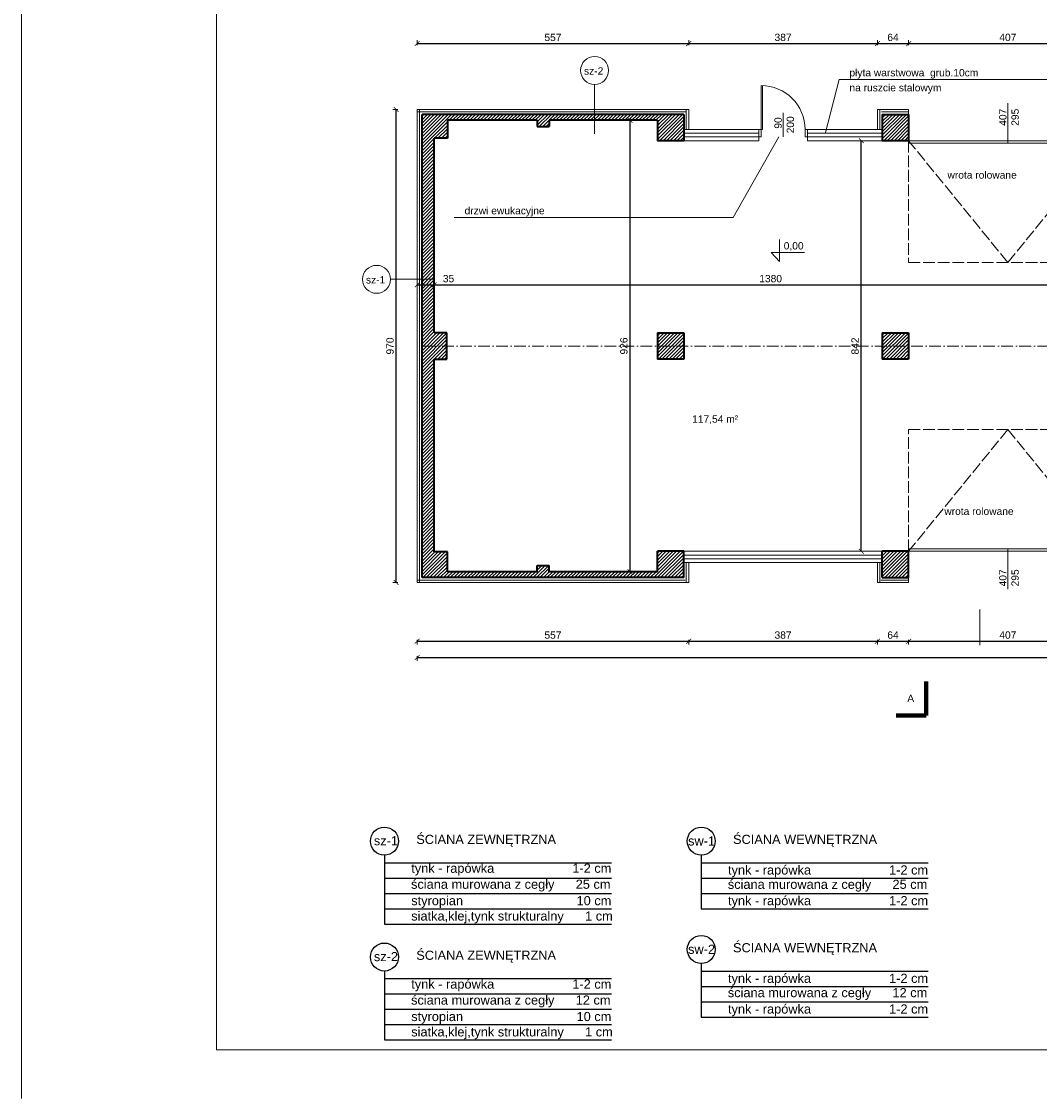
# Model space of a CAD drawing. Header units: millimetres. Extents: x 94902 to 117211, y 64708 to 93779.
# Tile 7 of 37: x 105999 to 108087, y 71671 to 73880. Entities that reach past the tile are written whole.
import ezdxf

# ---------------------------------------------------------------- set-up
doc = ezdxf.new("R2010")
doc.units = ezdxf.units.MM
doc.header["$MEASUREMENT"] = 0
doc.linetypes.add('ACAD_ISO02W100', pattern=[15, 12, -3])
doc.linetypes.add('ACAD_ISO10W100', pattern=[18.5, 12, -3, 0.5, -3])
doc.layers.get('0').update_dxf_attribs({"color": 2, "lineweight": 35})
doc.layers.get('Defpoints').update_dxf_attribs({"color": 2})
for name, color, linetype, lineweight in [('A-POJ', 7, 'Continuous', 5), ('Cienkie', 3, 'Continuous', 5), ('Grunt', 9, 'Continuous', 80), ('kreskowanie', 4, 'Continuous', 5), ('OCIEPLENIE', 252, 'BATTING', 0), ('Osie', 6, 'ACAD_ISO10W100', 5), ('Przerywane', 1, 'ACAD_ISO02W100', 0), ('Wymiary', 7, 'Continuous', 5), ('wyposażenie', 1, 'Continuous', 5), ('ściany', 2, 'Continuous', 35)]:
    doc.layers.add(name, color=color, linetype=linetype, lineweight=lineweight)
doc.layers.add('Opisy', color=7, linetype='Continuous')
doc.styles.add('magda', font='times.ttf', dxfattribs={"height": 15})
doc.styles.get("Standard").update_dxf_attribs({"font": 'arial.ttf'})
doc.linetypes.add('BATTING', pattern='A,0.0001,-0.1,[134,ltypeshp.shx,S=0.1,R=0,X=-0.1,Y=0],-0.2,[134,ltypeshp.shx,S=0.1,R=180,X=0.1,Y=0],-0.1', length=0.4001)
doc.dimstyles.new('ISO-25', dxfattribs={"dimtxt": 20, "dimasz": 20, "dimexe": 10, "dimexo": 5, "dimgap": 5, "dimtad": 1, "dimdsep": 46, "dimtxsty": 'Standard', "dimcen": 2.5, "dimadec": 0, "dimazin": 0, "dimtfac": 1, "dimtix": 1, "dimtmove": 0, "dimatfit": 3, "dimfxl": 1, "dimarcsym": 0})

# ---------------------------------------------------------------- blocks, each defined once
blk = doc.blocks.new('_ArchTick')
at = {"color": 0, "linetype": 'ByBlock', "const_width": 0.15}
blk.add_lwpolyline([(-0.5, -0.5), (0.5, 0.5)], dxfattribs=at)
blk = doc.blocks.new('*D435')
at = {"layer": 'Defpoints', "color": 0, "ltscale": 2, "transparency": 16777216}
for p in [(106767.6, 73699.4), (106810.5, 73699.4), (106810.5, 72729.4)]:
    blk.add_point(p, dxfattribs=at)
at = {"layer": 'Wymiary', "color": 0, "lineweight": 5, "ltscale": 2, "transparency": 16777216}
for p, q in [((106770.6, 73699.4), (106760.6, 73699.4)), ((106770.6, 72729.4), (106760.6, 72729.4))]:
    blk.add_line(p, q, dxfattribs=at)
at = {"layer": 'Wymiary', "color": 0, "lineweight": -2, "ltscale": 2, "transparency": 16777216}
blk.add_line((106767.6, 72729.4), (106767.6, 73699.4), dxfattribs=at)
at = {"layer": 'Wymiary', "color": 0, "lineweight": -2, "ltscale": 2, "transparency": 16777216, "xscale": 10, "yscale": 10, "zscale": 10}
for p, rotation in [((106767.6, 73699.4), 90), ((106767.6, 72729.4), 270)]:
    blk.add_blockref('_ArchTick', p, dxfattribs=dict(at, rotation=rotation))
at = {"layer": 'Wymiary', "color": 0, "ltscale": 2, "transparency": 16777216, "insert": (106754.9, 73214.4), "char_height": 15, "attachment_point": 5, "rotation": 90}
blk.add_mtext('970', dxfattribs=at)
blk = doc.blocks.new('*D436')
at = {"layer": 'Defpoints', "color": 0, "ltscale": 2, "transparency": 16777216}
for p in [(107247.1, 73677.4), (107303.5, 73677.4), (107303.5, 72751.4)]:
    blk.add_point(p, dxfattribs=at)
at = {"layer": 'Wymiary', "color": 0, "lineweight": 5, "ltscale": 2, "transparency": 16777216}
for p, q in [((107250.1, 73677.4), (107240.1, 73677.4)), ((107250.1, 72751.4), (107240.1, 72751.4))]:
    blk.add_line(p, q, dxfattribs=at)
at = {"layer": 'Wymiary', "color": 0, "lineweight": -2, "ltscale": 2, "transparency": 16777216}
blk.add_line((107247.1, 72751.4), (107247.1, 73677.4), dxfattribs=at)
at = {"layer": 'Wymiary', "color": 0, "lineweight": -2, "ltscale": 2, "transparency": 16777216, "xscale": 10, "yscale": 10, "zscale": 10}
for p, rotation in [((107247.1, 73677.4), 90), ((107247.1, 72751.4), 270)]:
    blk.add_blockref('_ArchTick', p, dxfattribs=dict(at, rotation=rotation))
at = {"layer": 'Wymiary', "color": 0, "ltscale": 2, "transparency": 16777216, "insert": (107234.5, 73214.4), "char_height": 15, "attachment_point": 5, "rotation": 90}
blk.add_mtext('926', dxfattribs=at)
blk = doc.blocks.new('*D437')
at = {"layer": 'Defpoints', "color": 0, "ltscale": 2, "transparency": 16777216}
for p in [(107357.5, 73635.4), (107721.4, 73635.4), (107357.5, 72793.4)]:
    blk.add_point(p, dxfattribs=at)
at = {"layer": 'Wymiary', "color": 0, "lineweight": 5, "ltscale": 2, "transparency": 16777216}
for p, q in [((107718.4, 73635.4), (107728.4, 73635.4)), ((107718.4, 72793.4), (107728.4, 72793.4))]:
    blk.add_line(p, q, dxfattribs=at)
at = {"layer": 'Wymiary', "color": 0, "lineweight": -2, "ltscale": 2, "transparency": 16777216}
blk.add_line((107721.4, 72793.4), (107721.4, 73635.4), dxfattribs=at)
at = {"layer": 'Wymiary', "color": 0, "lineweight": -2, "ltscale": 2, "transparency": 16777216, "xscale": 10, "yscale": 10, "zscale": 10}
for p, rotation in [((107721.4, 73635.4), 90), ((107721.4, 72793.4), 270)]:
    blk.add_blockref('_ArchTick', p, dxfattribs=dict(at, rotation=rotation))
at = {"layer": 'Wymiary', "color": 0, "ltscale": 2, "transparency": 16777216, "insert": (107708.8, 73214.4), "char_height": 15, "attachment_point": 5, "rotation": 90}
blk.add_mtext('842', dxfattribs=at)
blk = doc.blocks.new('*D438')
at = {"layer": 'Defpoints', "color": 0, "ltscale": 2, "transparency": 16777216}
for p in [(108225.5, 73339.9), (106845.5, 73288.1), (108225.5, 73261.1)]:
    blk.add_point(p, dxfattribs=at)
at = {"layer": 'Wymiary', "color": 0, "lineweight": 5, "ltscale": 2, "transparency": 16777216}
for p, q in [((106845.5, 73336.9), (106845.5, 73346.9)), ((108225.5, 73336.9), (108225.5, 73346.9))]:
    blk.add_line(p, q, dxfattribs=at)
at = {"layer": 'Wymiary', "color": 0, "lineweight": -2, "ltscale": 2, "transparency": 16777216}
blk.add_line((106845.5, 73339.9), (108225.5, 73339.9), dxfattribs=at)
at = {"layer": 'Wymiary', "color": 0, "lineweight": -2, "ltscale": 2, "transparency": 16777216, "xscale": 10, "yscale": 10, "zscale": 10, "rotation": 180}
blk.add_blockref('_ArchTick', (106845.5, 73339.9), dxfattribs=at)
at = {"layer": 'Wymiary', "color": 0, "lineweight": -2, "ltscale": 2, "transparency": 16777216, "xscale": 10, "yscale": 10, "zscale": 10}
blk.add_blockref('_ArchTick', (108225.5, 73339.9), dxfattribs=at)
at = {"layer": 'Wymiary', "color": 0, "ltscale": 2, "transparency": 16777216, "insert": (107535.5, 73352.5), "char_height": 15, "attachment_point": 5}
blk.add_mtext('1380', dxfattribs=at)
blk = doc.blocks.new('*D443')
at = {"layer": 'Defpoints', "color": 0, "ltscale": 2, "transparency": 16777216}
for p in [(106810.5, 72729.4), (109559.5, 72729.4), (109559.5, 72575.5)]:
    blk.add_point(p, dxfattribs=at)
at = {"layer": 'Wymiary', "color": 0, "lineweight": 5, "ltscale": 2, "transparency": 16777216}
for p, q in [((106810.5, 72578.5), (106810.5, 72568.5)), ((109559.5, 72578.5), (109559.5, 72568.5))]:
    blk.add_line(p, q, dxfattribs=at)
at = {"layer": 'Wymiary', "color": 0, "lineweight": -2, "ltscale": 2, "transparency": 16777216}
blk.add_line((106810.5, 72575.5), (109559.5, 72575.5), dxfattribs=at)
at = {"layer": 'Wymiary', "color": 0, "lineweight": -2, "ltscale": 2, "transparency": 16777216, "xscale": 10, "yscale": 10, "zscale": 10, "rotation": 180}
blk.add_blockref('_ArchTick', (106810.5, 72575.5), dxfattribs=at)
at = {"layer": 'Wymiary', "color": 0, "lineweight": -2, "ltscale": 2, "transparency": 16777216, "xscale": 10, "yscale": 10, "zscale": 10}
blk.add_blockref('_ArchTick', (109559.5, 72575.5), dxfattribs=at)
at = {"layer": 'Wymiary', "color": 0, "ltscale": 2, "transparency": 16777216, "insert": (108185, 72588.2), "char_height": 15, "attachment_point": 5}
blk.add_mtext('2749', dxfattribs=at)
blk = doc.blocks.new('*D487')
at = {"layer": 'Defpoints', "color": 0, "ltscale": 2, "transparency": 16777216}
for p in [(106810.5, 73351.1), (106810.5, 73339.9), (106845.5, 73339.9)]:
    blk.add_point(p, dxfattribs=at)
at = {"layer": 'Wymiary', "color": 0, "lineweight": 5, "ltscale": 2, "transparency": 16777216}
for p, q in [((106845.5, 73339.9), (106845.5, 73346.9)), ((106810.5, 73342.9), (106810.5, 73332.9))]:
    blk.add_line(p, q, dxfattribs=at)
at = {"layer": 'Wymiary', "color": 0, "lineweight": -2, "ltscale": 2, "transparency": 16777216}
for p, q in [((106810.5, 73339.9), (106845.5, 73339.9)), ((106845.5, 73339.9), (106890.7, 73339.9))]:
    blk.add_line(p, q, dxfattribs=at)
at = {"layer": 'Wymiary', "color": 0, "lineweight": -2, "ltscale": 2, "transparency": 16777216, "xscale": 10, "yscale": 10, "zscale": 10, "rotation": 180}
blk.add_blockref('_ArchTick', (106810.5, 73339.9), dxfattribs=at)
at = {"layer": 'Wymiary', "color": 0, "lineweight": -2, "ltscale": 2, "transparency": 16777216, "xscale": 10, "yscale": 10, "zscale": 10}
blk.add_blockref('_ArchTick', (106845.5, 73339.9), dxfattribs=at)
at = {"layer": 'Wymiary', "color": 0, "ltscale": 2, "transparency": 16777216, "insert": (106874.9, 73352.5), "char_height": 15, "attachment_point": 5}
blk.add_mtext('35', dxfattribs=at)
blk = doc.blocks.new('*D489')
at = {"layer": 'Defpoints', "color": 0, "ltscale": 2, "transparency": 16777216}
for p in [(106820.5, 86982.7), (109522.5, 86814.4), (109522.5, 73339.9)]:
    blk.add_point(p, dxfattribs=at)
at = {"layer": 'Wymiary', "color": 0, "lineweight": 5, "ltscale": 2, "transparency": 16777216}
for p, q in [((109522.5, 86811.4), (109522.5, 86821.4)), ((106820.5, 86817.4), (106820.5, 86807.4))]:
    blk.add_line(p, q, dxfattribs=at)
at = {"layer": 'Wymiary', "color": 0, "lineweight": -2, "ltscale": 2, "transparency": 16777216}
blk.add_line((106820.5, 86814.4), (109522.5, 86814.4), dxfattribs=at)
at = {"layer": 'Wymiary', "color": 0, "lineweight": -2, "ltscale": 2, "transparency": 16777216, "xscale": 10, "yscale": 10, "zscale": 10, "rotation": 180}
blk.add_blockref('_ArchTick', (106820.5, 86814.4), dxfattribs=at)
at = {"layer": 'Wymiary', "color": 0, "lineweight": -2, "ltscale": 2, "transparency": 16777216, "xscale": 10, "yscale": 10, "zscale": 10}
blk.add_blockref('_ArchTick', (109522.5, 86814.4), dxfattribs=at)
at = {"layer": 'Wymiary', "color": 0, "ltscale": 2, "transparency": 16777216, "insert": (108171.5, 86827.1), "char_height": 15, "attachment_point": 5}
blk.add_mtext('2702', dxfattribs=at)
blk = doc.blocks.new('*D564')
at = {"layer": 'Defpoints', "color": 0, "ltscale": 2, "transparency": 16777216}
for p in [(106810.5, 72729.4), (107367.5, 72729.4), (107367.5, 72608.9)]:
    blk.add_point(p, dxfattribs=at)
at = {"layer": 'Wymiary', "color": 0, "lineweight": 5, "ltscale": 2, "transparency": 16777216}
for p, q in [((106810.5, 72611.9), (106810.5, 72601.9)), ((107367.5, 72611.9), (107367.5, 72601.9))]:
    blk.add_line(p, q, dxfattribs=at)
at = {"layer": 'Wymiary', "color": 0, "lineweight": -2, "ltscale": 2, "transparency": 16777216}
blk.add_line((106810.5, 72608.9), (107367.5, 72608.9), dxfattribs=at)
at = {"layer": 'Wymiary', "color": 0, "lineweight": -2, "ltscale": 2, "transparency": 16777216, "xscale": 10, "yscale": 10, "zscale": 10, "rotation": 180}
blk.add_blockref('_ArchTick', (106810.5, 72608.9), dxfattribs=at)
at = {"layer": 'Wymiary', "color": 0, "lineweight": -2, "ltscale": 2, "transparency": 16777216, "xscale": 10, "yscale": 10, "zscale": 10}
blk.add_blockref('_ArchTick', (107367.5, 72608.9), dxfattribs=at)
at = {"layer": 'Wymiary', "color": 0, "ltscale": 2, "transparency": 16777216, "insert": (107089, 72621.5), "char_height": 15, "attachment_point": 5}
blk.add_mtext('557', dxfattribs=at)
blk = doc.blocks.new('*D565')
at = {"layer": 'Defpoints', "color": 0, "ltscale": 2, "transparency": 16777216}
for p in [(107367.5, 72729.4), (107754.5, 72729.4), (107754.5, 72608.9)]:
    blk.add_point(p, dxfattribs=at)
at = {"layer": 'Wymiary', "color": 0, "lineweight": 5, "ltscale": 2, "transparency": 16777216}
for p, q in [((107367.5, 72611.9), (107367.5, 72601.9)), ((107754.5, 72611.9), (107754.5, 72601.9))]:
    blk.add_line(p, q, dxfattribs=at)
at = {"layer": 'Wymiary', "color": 0, "lineweight": -2, "ltscale": 2, "transparency": 16777216}
blk.add_line((107367.5, 72608.9), (107754.5, 72608.9), dxfattribs=at)
at = {"layer": 'Wymiary', "color": 0, "lineweight": -2, "ltscale": 2, "transparency": 16777216, "xscale": 10, "yscale": 10, "zscale": 10, "rotation": 180}
blk.add_blockref('_ArchTick', (107367.5, 72608.9), dxfattribs=at)
at = {"layer": 'Wymiary', "color": 0, "lineweight": -2, "ltscale": 2, "transparency": 16777216, "xscale": 10, "yscale": 10, "zscale": 10}
blk.add_blockref('_ArchTick', (107754.5, 72608.9), dxfattribs=at)
at = {"layer": 'Wymiary', "color": 0, "ltscale": 2, "transparency": 16777216, "insert": (107561, 72621.5), "char_height": 15, "attachment_point": 5}
blk.add_mtext('387', dxfattribs=at)
blk = doc.blocks.new('*D566')
at = {"layer": 'Defpoints', "color": 0, "ltscale": 2, "transparency": 16777216}
for p in [(107754.5, 72729.4), (107818.5, 72729.4), (107818.5, 72608.9)]:
    blk.add_point(p, dxfattribs=at)
at = {"layer": 'Wymiary', "color": 0, "lineweight": 5, "ltscale": 2, "transparency": 16777216}
for p, q in [((107754.5, 72611.9), (107754.5, 72601.9)), ((107818.5, 72611.9), (107818.5, 72601.9))]:
    blk.add_line(p, q, dxfattribs=at)
at = {"layer": 'Wymiary', "color": 0, "lineweight": -2, "ltscale": 2, "transparency": 16777216}
blk.add_line((107754.5, 72608.9), (107818.5, 72608.9), dxfattribs=at)
at = {"layer": 'Wymiary', "color": 0, "lineweight": -2, "ltscale": 2, "transparency": 16777216, "xscale": 10, "yscale": 10, "zscale": 10, "rotation": 180}
blk.add_blockref('_ArchTick', (107754.5, 72608.9), dxfattribs=at)
at = {"layer": 'Wymiary', "color": 0, "lineweight": -2, "ltscale": 2, "transparency": 16777216, "xscale": 10, "yscale": 10, "zscale": 10}
blk.add_blockref('_ArchTick', (107818.5, 72608.9), dxfattribs=at)
at = {"layer": 'Wymiary', "color": 0, "ltscale": 2, "transparency": 16777216, "insert": (107786.5, 72621.5), "char_height": 15, "attachment_point": 5}
blk.add_mtext('64', dxfattribs=at)
blk = doc.blocks.new('*D567')
at = {"layer": 'Defpoints', "color": 0, "ltscale": 2, "transparency": 16777216}
for p in [(107818.5, 72729.4), (108225.5, 72739.4), (108225.5, 72608.9)]:
    blk.add_point(p, dxfattribs=at)
at = {"layer": 'Wymiary', "color": 0, "lineweight": 5, "ltscale": 2, "transparency": 16777216}
for p, q in [((107818.5, 72611.9), (107818.5, 72601.9)), ((108225.5, 72611.9), (108225.5, 72601.9))]:
    blk.add_line(p, q, dxfattribs=at)
at = {"layer": 'Wymiary', "color": 0, "lineweight": -2, "ltscale": 2, "transparency": 16777216}
blk.add_line((107818.5, 72608.9), (108225.5, 72608.9), dxfattribs=at)
at = {"layer": 'Wymiary', "color": 0, "lineweight": -2, "ltscale": 2, "transparency": 16777216, "xscale": 10, "yscale": 10, "zscale": 10, "rotation": 180}
blk.add_blockref('_ArchTick', (107818.5, 72608.9), dxfattribs=at)
at = {"layer": 'Wymiary', "color": 0, "lineweight": -2, "ltscale": 2, "transparency": 16777216, "xscale": 10, "yscale": 10, "zscale": 10}
blk.add_blockref('_ArchTick', (108225.5, 72608.9), dxfattribs=at)
at = {"layer": 'Wymiary', "color": 0, "ltscale": 2, "transparency": 16777216, "insert": (108022, 72621.5), "char_height": 15, "attachment_point": 5}
blk.add_mtext('407', dxfattribs=at)
blk = doc.blocks.new('*D573')
at = {"layer": 'Defpoints', "color": 0, "ltscale": 2, "transparency": 16777216}
for p in [(107367.5, 73834.6), (106810.5, 73517.4), (107367.5, 73517.4)]:
    blk.add_point(p, dxfattribs=at)
at = {"layer": 'Wymiary', "color": 0, "lineweight": 5, "ltscale": 2, "transparency": 16777216}
for p, q in [((106810.5, 73831.6), (106810.5, 73841.6)), ((107367.5, 73831.6), (107367.5, 73841.6))]:
    blk.add_line(p, q, dxfattribs=at)
at = {"layer": 'Wymiary', "color": 0, "lineweight": -2, "ltscale": 2, "transparency": 16777216}
blk.add_line((106810.5, 73834.6), (107367.5, 73834.6), dxfattribs=at)
at = {"layer": 'Wymiary', "color": 0, "lineweight": -2, "ltscale": 2, "transparency": 16777216, "xscale": 10, "yscale": 10, "zscale": 10, "rotation": 180}
blk.add_blockref('_ArchTick', (106810.5, 73834.6), dxfattribs=at)
at = {"layer": 'Wymiary', "color": 0, "lineweight": -2, "ltscale": 2, "transparency": 16777216, "xscale": 10, "yscale": 10, "zscale": 10}
blk.add_blockref('_ArchTick', (107367.5, 73834.6), dxfattribs=at)
at = {"layer": 'Wymiary', "color": 0, "ltscale": 2, "transparency": 16777216, "insert": (107089, 73847.2), "char_height": 15, "attachment_point": 5}
blk.add_mtext('557', dxfattribs=at)
blk = doc.blocks.new('*D574')
at = {"layer": 'Defpoints', "color": 0, "ltscale": 2, "transparency": 16777216}
for p in [(107754.5, 73834.6), (107754.5, 73699.4), (107367.5, 73517.4)]:
    blk.add_point(p, dxfattribs=at)
at = {"layer": 'Wymiary', "color": 0, "lineweight": 5, "ltscale": 2, "transparency": 16777216}
for p, q in [((107367.5, 73831.6), (107367.5, 73841.6)), ((107754.5, 73831.6), (107754.5, 73841.6))]:
    blk.add_line(p, q, dxfattribs=at)
at = {"layer": 'Wymiary', "color": 0, "lineweight": -2, "ltscale": 2, "transparency": 16777216}
blk.add_line((107367.5, 73834.6), (107754.5, 73834.6), dxfattribs=at)
at = {"layer": 'Wymiary', "color": 0, "lineweight": -2, "ltscale": 2, "transparency": 16777216, "xscale": 10, "yscale": 10, "zscale": 10, "rotation": 180}
blk.add_blockref('_ArchTick', (107367.5, 73834.6), dxfattribs=at)
at = {"layer": 'Wymiary', "color": 0, "lineweight": -2, "ltscale": 2, "transparency": 16777216, "xscale": 10, "yscale": 10, "zscale": 10}
blk.add_blockref('_ArchTick', (107754.5, 73834.6), dxfattribs=at)
at = {"layer": 'Wymiary', "color": 0, "ltscale": 2, "transparency": 16777216, "insert": (107561, 73847.3), "char_height": 15, "attachment_point": 5}
blk.add_mtext('387', dxfattribs=at)
blk = doc.blocks.new('*D575')
at = {"layer": 'Defpoints', "color": 0, "ltscale": 2, "transparency": 16777216}
for p in [(107818.5, 73834.6), (107754.5, 73699.4), (107818.5, 73699.4)]:
    blk.add_point(p, dxfattribs=at)
at = {"layer": 'Wymiary', "color": 0, "lineweight": 5, "ltscale": 2, "transparency": 16777216}
for p, q in [((107754.5, 73831.6), (107754.5, 73841.6)), ((107818.5, 73831.6), (107818.5, 73841.6))]:
    blk.add_line(p, q, dxfattribs=at)
at = {"layer": 'Wymiary', "color": 0, "lineweight": -2, "ltscale": 2, "transparency": 16777216}
blk.add_line((107754.5, 73834.6), (107818.5, 73834.6), dxfattribs=at)
at = {"layer": 'Wymiary', "color": 0, "lineweight": -2, "ltscale": 2, "transparency": 16777216, "xscale": 10, "yscale": 10, "zscale": 10, "rotation": 180}
blk.add_blockref('_ArchTick', (107754.5, 73834.6), dxfattribs=at)
at = {"layer": 'Wymiary', "color": 0, "lineweight": -2, "ltscale": 2, "transparency": 16777216, "xscale": 10, "yscale": 10, "zscale": 10}
blk.add_blockref('_ArchTick', (107818.5, 73834.6), dxfattribs=at)
at = {"layer": 'Wymiary', "color": 0, "ltscale": 2, "transparency": 16777216, "insert": (107786.5, 73847.2), "char_height": 15, "attachment_point": 5}
blk.add_mtext('64', dxfattribs=at)
blk = doc.blocks.new('*D576')
at = {"layer": 'Defpoints', "color": 0, "ltscale": 2, "transparency": 16777216}
for p in [(108225.5, 73834.6), (107818.5, 73699.4), (108225.5, 73689.4)]:
    blk.add_point(p, dxfattribs=at)
at = {"layer": 'Wymiary', "color": 0, "lineweight": 5, "ltscale": 2, "transparency": 16777216}
for p, q in [((107818.5, 73831.6), (107818.5, 73841.6)), ((108225.5, 73831.6), (108225.5, 73841.6))]:
    blk.add_line(p, q, dxfattribs=at)
at = {"layer": 'Wymiary', "color": 0, "lineweight": -2, "ltscale": 2, "transparency": 16777216}
blk.add_line((107818.5, 73834.6), (108225.5, 73834.6), dxfattribs=at)
at = {"layer": 'Wymiary', "color": 0, "lineweight": -2, "ltscale": 2, "transparency": 16777216, "xscale": 10, "yscale": 10, "zscale": 10, "rotation": 180}
blk.add_blockref('_ArchTick', (107818.5, 73834.6), dxfattribs=at)
at = {"layer": 'Wymiary', "color": 0, "lineweight": -2, "ltscale": 2, "transparency": 16777216, "xscale": 10, "yscale": 10, "zscale": 10}
blk.add_blockref('_ArchTick', (108225.5, 73834.6), dxfattribs=at)
at = {"layer": 'Wymiary', "color": 0, "ltscale": 2, "transparency": 16777216, "insert": (108022, 73847.2), "char_height": 15, "attachment_point": 5}
blk.add_mtext('407', dxfattribs=at)

msp = doc.modelspace()

# ---------------------------------------------------------------- hatches: boundary and pattern name
at = {"layer": 'kreskowanie', "ltscale": 2}
h = msp.add_hatch(dxfattribs=at)
h.set_pattern_fill('ANSI31', color=256, scale=40, style=0)
h.paths.add_polyline_path([(107357.525, 73689.352), (106820.525, 73689.352), (106820.525, 73214.352), (106871.525, 73214.352), (106871.525, 73241.352), (106845.525, 73241.352), (106845.525, 73640.352), (106872.525, 73640.352), (106872.525, 73677.352), (107056.525, 73677.352), (107056.525, 73664.352), (107081.525, 73664.352), (107081.525, 73677.352), (107303.525, 73677.352), (107303.525, 73635.352), (107357.525, 73635.352)])
h.paths.add_polyline_path([(107357.525, 73241.352), (107303.525, 73241.352), (107303.525, 73214.352), (107357.525, 73214.352)], flags=17)
h.paths.add_polyline_path([(107357.525, 73214.352), (107303.525, 73214.352), (107303.525, 73187.352), (107357.525, 73187.352)])
h.paths.add_polyline_path([(107818.525, 73689.352), (107764.525, 73689.352), (107764.525, 73635.352), (107818.525, 73635.352)])
h.paths.add_polyline_path([(107818.525, 73241.352), (107764.525, 73241.352), (107764.525, 73214.352), (107818.525, 73214.352)])
h.paths.add_polyline_path([(107818.525, 73214.352), (107764.525, 73214.352), (107764.525, 73187.352), (107818.525, 73187.352)])
h.paths.add_polyline_path([(106845.525, 73187.352), (106871.525, 73187.352), (106871.525, 73214.352), (106820.525, 73214.352), (106820.525, 72739.352), (107357.525, 72739.352), (107357.525, 72793.352), (107303.525, 72793.352), (107303.525, 72751.352), (107081.525, 72751.352), (107081.525, 72764.352), (107056.525, 72764.352), (107056.525, 72751.352), (106872.525, 72751.352), (106872.525, 72792.352), (106845.525, 72792.352)])
h.paths.add_polyline_path([(107818.525, 72793.352), (107764.525, 72793.352), (107764.525, 72739.352), (107818.525, 72739.352)])
h.paths.add_polyline_path([(108358.525, 73689.352), (108225.525, 73689.352), (108225.525, 73635.352), (108225.525, 73630.352), (108225.525, 73214.352), (108279.525, 73214.352), (108279.525, 73269.352), (108358.525, 73269.352), (108358.525, 73282.352), (108252.525, 73282.352), (108252.525, 73633.352), (108281.525, 73633.352), (108281.525, 73662.352), (108358.525, 73662.352)])
h.paths.add_polyline_path([(108252.525, 72998.352), (108225.525, 72998.352), (108225.525, 72739.352), (108373.525, 72739.352), (108373.525, 72766.352), (108279.525, 72766.352), (108279.525, 72795.352), (108252.525, 72795.352)])

# ---------------------------------------------------------------- linework, layer by layer
at = {"layer": 'A-POJ', "ltscale": 10}
for p, q in [((105999.079, 74641.227), (105999.079, 71671.227)), ((106399.079, 74541.227), (106399.079, 71771.227)), ((106399.079, 71771.227), (110099.079, 71771.227))]:
    msp.add_line(p, q, dxfattribs=at)
at = {"layer": 'Cienkie', "ltscale": 2}
for p, q in [((107174.411, 73750.734), (107174.411, 73649.707)), ((107516.025, 73658.352), (107516.025, 73748.352)), ((107519.025, 73658.352), (107519.025, 73748.302)), ((107675.896, 73761.08), (107647.811, 73652.138)), ((107675.896, 73761.08), (108247.729, 73761.08)), ((108022.025, 73630.352), (108022.025, 73712.7)), ((107367.525, 73699.352), (106810.525, 73699.352)), ((106810.525, 72729.352), (106810.525, 73699.352)), ((107367.525, 73699.352), (107367.525, 73658.352)), ((107561.025, 73643.352), (107561.025, 73692.614)), ((107561.025, 73689.348), (107561.025, 73643.352)), ((107754.525, 73699.352), (107818.525, 73699.352)), ((107754.525, 73699.352), (107754.525, 73658.352)), ((107818.525, 73699.352), (107818.525, 73689.352)), ((107357.525, 73658.352), (107516.025, 73658.352)), ((107511.025, 73658.352), (107511.025, 73643.352)), ((107516.025, 73658.352), (107516.025, 73643.352)), ((107516.025, 73658.352), (107519.025, 73658.352)), ((107606.025, 73658.352), (107764.525, 73658.352)), ((107606.025, 73658.352), (107606.025, 73643.352)), ((107611.025, 73658.352), (107611.025, 73643.352)), ((107357.525, 73643.352), (107516.025, 73643.352)), ((107357.525, 73635.352), (107511.025, 73635.352)), ((107357.525, 73635.352), (107511.025, 73635.352)), ((107458.35, 73478.154), (107552.478, 73643.352)), ((107511.025, 73643.352), (107511.025, 73635.352)), ((107606.025, 73643.352), (107764.525, 73643.352)), ((107611.025, 73643.352), (107611.025, 73635.352)), ((107611.025, 73635.352), (107764.525, 73635.352)), ((107611.025, 73635.352), (107764.525, 73635.352)), ((107818.525, 73635.352), (108225.525, 73635.352)), ((107818.525, 73635.352), (107818.525, 73630.352)), ((107818.525, 73630.352), (108225.525, 73630.352)), ((106886.517, 73478.154), (107458.35, 73478.154)), ((106845.525, 73351.109), (106755.931, 73351.109)), ((107818.525, 72798.352), (108225.525, 72798.352)), ((107818.525, 72798.352), (107818.525, 72793.352)), ((108022.025, 72716.005), (108022.025, 72798.352)), ((107357.525, 72793.352), (107764.525, 72793.352)), ((107357.525, 72785.352), (107764.525, 72785.352)), ((107818.525, 72793.352), (108225.525, 72793.352)), ((107357.525, 72770.352), (107764.525, 72770.352)), ((107367.525, 72729.352), (107367.525, 72770.352)), ((107754.525, 72729.352), (107754.525, 72770.352)), ((107367.525, 72729.352), (106810.525, 72729.352)), ((107754.525, 72729.352), (107818.525, 72729.352)), ((107818.525, 72739.352), (107818.525, 72729.352))]:
    msp.add_line(p, q, dxfattribs=at)
at = {"layer": 'Cienkie', "ltscale": 18}
for p, q in [((107553.645, 73432.707), (107553.645, 73387.848)), ((107536.819, 73405.905), (107604.753, 73405.905)), ((107536.819, 73405.905), (107553.645, 73387.848))]:
    msp.add_line(p, q, dxfattribs=at)
at = {"layer": 'Cienkie', "ltscale": 2}
for centre in [(107174.411, 73779.433), (106727.233, 73351.109)]:
    msp.add_circle(centre, 28.698, dxfattribs=at)
msp.add_arc((107516.025, 73658.352), 90, 0, 90, dxfattribs=at)
at = {"layer": 'Grunt', "color": 1, "ltscale": 6}
for q in [(107854.713, 72526.217), (107792.913, 72456.793)]:
    msp.add_line((107854.713, 72456.793), q, dxfattribs=at)
at = {"layer": 'OCIEPLENIE', "ltscale": 10}
for p, q in [((107362.451, 73694.352), (106810.525, 73694.352)), ((106815.525, 72729.352), (106815.525, 73699.352)), ((107362.525, 73699.352), (107362.525, 73658.352)), ((107759.525, 73699.352), (107759.525, 73658.352)), ((107762.637, 73694.352), (107818.525, 73694.352)), ((107362.525, 72729.352), (107362.525, 72770.352)), ((107759.525, 72729.352), (107759.525, 72770.352)), ((107359.925, 72734.352), (106810.525, 72734.352)), ((107761.273, 72734.352), (107818.525, 72734.352))]:
    msp.add_line(p, q, dxfattribs=at)
at = {"layer": 'OCIEPLENIE', "ltscale": 16}
for p, q in [((107357.525, 73650.852), (107511.025, 73650.852)), ((107611.025, 73650.852), (107764.525, 73650.852)), ((107357.525, 72777.852), (107764.525, 72777.852))]:
    msp.add_line(p, q, dxfattribs=at)
at = {"layer": 'Opisy', "ltscale": 30}
for p, q in [((106743.46, 72170.211), (106743.46, 72028.719)), ((106743.46, 72154.612), (107209.076, 72154.612)), ((107393.158, 72170.211), (107393.158, 72060.192)), ((107393.158, 72154.612), (107858.774, 72154.612)), ((106743.46, 72123.139), (107209.076, 72123.139)), ((107393.158, 72123.139), (107858.774, 72123.139)), ((106743.46, 72091.666), (107209.076, 72091.666)), ((106743.46, 72091.666), (107209.076, 72091.666)), ((107393.158, 72091.666), (107858.774, 72091.666)), ((106743.46, 72060.192), (107209.076, 72060.192)), ((107393.158, 72060.192), (107858.774, 72060.192)), ((106743.46, 72028.719), (107209.076, 72028.719)), ((107393.158, 71948.055), (107393.158, 71838.036)), ((106743.46, 71932.618), (106743.46, 71791.126)), ((106743.46, 71917.019), (107209.076, 71917.019)), ((107393.158, 71932.456), (107858.774, 71932.456)), ((107393.158, 71900.983), (107858.774, 71900.983)), ((106743.46, 71885.546), (107209.076, 71885.546)), ((107393.158, 71869.509), (107858.774, 71869.509)), ((106743.46, 71854.073), (107209.076, 71854.073)), ((106743.46, 71822.599), (107209.076, 71822.599)), ((107393.158, 71838.036), (107858.774, 71838.036)), ((106743.46, 71791.126), (107209.076, 71791.126))]:
    msp.add_line(p, q, dxfattribs=at)
for centre in [(106743.46, 72198.91), (107393.158, 72198.91), (107393.158, 71976.753), (106743.46, 71961.316)]:
    msp.add_circle(centre, 28.698, dxfattribs=at)
at = {"layer": 'Osie', "ltscale": 2}
msp.add_line((109549.525, 73214.352), (106820.525, 73214.352), dxfattribs=at)
at = {"layer": 'Przerywane', "ltscale": 2}
for p, q in [((107818.525, 73635.352), (107818.525, 73385.352)), ((108022.025, 73385.352), (107818.525, 73635.352)), ((108022.025, 73385.352), (108225.525, 73635.352)), ((107818.525, 73385.352), (108225.525, 73385.352)), ((107818.525, 72793.352), (107818.525, 73043.352)), ((107818.525, 73043.352), (108225.525, 73043.352)), ((108022.025, 73043.352), (107818.525, 72793.352)), ((108022.025, 73043.352), (108225.525, 72793.352))]:
    msp.add_line(p, q, dxfattribs=at)
at = {"layer": 'wyposażenie', "ltscale": 2}
msp.add_line((107964.516, 72600.543), (107964.516, 72674.185), dxfattribs=at)
at = {"layer": 'ściany', "ltscale": 2}
for p, q in [((107357.525, 73689.352), (106820.525, 73689.352)), ((106820.525, 72739.352), (106820.525, 73689.352)), ((107357.525, 73689.352), (107357.525, 73635.352)), ((107764.525, 73689.352), (107764.525, 73635.352)), ((107764.525, 73689.352), (107818.525, 73689.352)), ((107818.525, 73689.352), (107818.525, 73635.352)), ((106872.525, 73677.352), (106872.525, 73640.352)), ((107056.525, 73677.352), (106872.525, 73677.352)), ((107056.525, 73677.352), (107056.525, 73664.352)), ((107056.525, 73664.352), (107081.525, 73664.352)), ((107303.525, 73677.352), (107081.525, 73677.352)), ((107081.525, 73677.352), (107081.525, 73664.352)), ((107303.525, 73677.352), (107303.525, 73635.352)), ((106845.525, 73241.352), (106845.525, 73640.352)), ((106872.525, 73640.352), (106845.525, 73640.352)), ((107357.525, 73635.352), (107303.525, 73635.352)), ((107818.525, 73635.352), (107764.525, 73635.352)), ((106871.525, 73241.352), (106845.525, 73241.352)), ((106871.525, 73187.352), (106871.525, 73241.352)), ((107303.525, 73241.352), (107303.525, 73187.352)), ((107303.525, 73241.352), (107357.525, 73241.352)), ((107357.525, 73241.352), (107357.525, 73187.352)), ((107764.525, 73241.352), (107764.525, 73187.352)), ((107764.525, 73241.352), (107818.525, 73241.352)), ((107818.525, 73241.352), (107818.525, 73187.352)), ((106845.525, 72792.352), (106845.525, 73187.352)), ((106845.525, 73187.352), (106871.525, 73187.352)), ((107357.525, 73187.352), (107303.525, 73187.352)), ((107818.525, 73187.352), (107764.525, 73187.352)), ((106872.525, 72792.352), (106845.525, 72792.352)), ((106872.525, 72751.352), (106872.525, 72792.352)), ((107303.525, 72751.352), (107303.525, 72793.352)), ((107357.525, 72793.352), (107303.525, 72793.352)), ((107357.525, 72739.352), (107357.525, 72793.352)), ((107764.525, 72739.352), (107764.525, 72793.352)), ((107818.525, 72793.352), (107764.525, 72793.352)), ((107818.525, 72739.352), (107818.525, 72793.352)), ((106872.525, 72751.352), (106872.525, 72764.352)), ((107056.525, 72751.352), (106872.525, 72751.352)), ((107056.525, 72751.352), (107056.525, 72764.352)), ((107056.525, 72764.352), (107081.525, 72764.352)), ((107081.525, 72751.352), (107081.525, 72764.352)), ((107303.525, 72751.352), (107081.525, 72751.352)), ((107357.525, 72739.352), (106820.525, 72739.352)), ((107764.525, 72739.352), (107818.525, 72739.352))]:
    msp.add_line(p, q, dxfattribs=at)

# ---------------------------------------------------------------- texts
at = {"layer": 'Opisy', "ltscale": 30}
for s, height, p in [('sz-2', 15, (107152.699, 73770.934)), ('sz-1', 15, (106705.521, 73342.61)), ('sz-1', 18.75, (106721.748, 72190.411)), ('ŚCIANA ZEWNĘTRZNA', 18.75, (106808.688, 72193.155)), ('sw-1', 18.75, (107366.179, 72189.973)), ('ŚCIANA WEWNĘTRZNA', 18.75, (107458.386, 72193.155)), ('tynk - rapówka                      1-2 cm', 18.75, (106798.369, 72134.035)), ('tynk - rapówka                      1-2 cm', 18.75, (107448.067, 72130.45)), ('ściana murowana z cegły      25 cm', 18.75, (106797.993, 72101.243)), ('ściana murowana z cegły      25 cm', 18.75, (107447.691, 72101.072)), ('tynk - rapówka                      1-2 cm', 18.75, (107448.067, 72067.503)), ('styropian                                10 cm', 18.75, (106798.369, 72067.503)), ('siatka,klej,tynk strukturalny      1 cm                     ', 18.75, (106798.369, 72036.03)), ('ŚCIANA ZEWNĘTRZNA', 18.75, (106808.688, 71955.561)), ('sw-2', 18.75, (107366.179, 71967.817)), ('ŚCIANA WEWNĘTRZNA', 18.75, (107458.386, 71970.998)), ('sz-2', 18.75, (106721.748, 71952.818)), ('tynk - rapówka                      1-2 cm', 18.75, (106798.369, 71896.442)), ('tynk - rapówka                      1-2 cm', 18.75, (107448.067, 71908.293)), ('ściana murowana z cegły      12 cm', 18.75, (107447.691, 71878.916)), ('ściana murowana z cegły      12 cm', 18.75, (106797.993, 71863.65)), ('tynk - rapówka                      1-2 cm', 18.75, (107448.067, 71845.347)), ('styropian                                10 cm', 18.75, (106798.369, 71829.91)), ('siatka,klej,tynk strukturalny      1 cm                     ', 18.75, (106798.369, 71798.437))]:
    msp.add_text(s, height=height, dxfattribs=at).set_placement(p)
at = {"layer": 'Opisy'}
for s, p in [('płyta warstwowa  grub.10cm', (107697.126, 73767.381)), ('na ruszcie stalowym', (107697.126, 73736.61)), ('wrota rolowane', (107898.195, 73557.691)), ('drzwi ewukacyjne', (106907.746, 73484.454)), ('wrota rolowane', (107891.761, 72868.007)), ('A', (107815.825, 72484.394))]:
    msp.add_text(s, height=15, dxfattribs=at).set_placement(p)
at = {"layer": 'Opisy', "lineweight": 5, "ltscale": 30}
for s, p in [('90', (107558.25, 73660.084)), ('200', (107583.375, 73650.536)), ('407', (108019.25, 73666.062)), ('295', (108044.375, 73666.062)), ('407', (108019.25, 72721.382)), ('295', (108044.375, 72721.382))]:
    msp.add_text(s, height=15, rotation=90, dxfattribs=at).set_placement(p)
msp.add_text('0,00', height=15, dxfattribs=at).set_placement((107562.338, 73412.373))
at = {"layer": 'Opisy', "insert": (107374.542, 73072.122), "char_height": 15, "width": 182.14887, "attachment_point": 1, "style": 'magda'}
msp.add_mtext('{\\fArial|b0|i0|c238|p34;117,54 m²}', dxfattribs=at)

# ---------------------------------------------------------------- dimensions: what is measured, and where the dimension line sits
at = {"layer": 'Wymiary', "ltscale": 2}
for base, p1, p2, override, picture, middle in [((109522.525, 86814.42), (106820.525, 86982.696), (109522.525, 73339.853), {"dimtxt": 15, "dimasz": 10, "dimexe": 7, "dimrnd": 0.0005, "dimdsep": 0, "dimblk": 'ArchTick', "dimadec": 2, "dimtmove": 1, "dimldrblk": 'ArchTick', "dimfxl": 3, "dimfxlon": 1, "dimlwe": 5}, '*D489', (108171.525, 86827.078)), ((107367.525, 73834.587), (106810.525, 73517.416), (107367.525, 73517.416), {"dimtxt": 15, "dimasz": 10, "dimexe": 7, "dimrnd": 0.0005, "dimdsep": 0, "dimblk": 'ArchTick', "dimadec": 2, "dimldrblk": 'ArchTick', "dimfxl": 3, "dimfxlon": 1, "dimlwe": 5}, '*D573', (107089.025, 73847.215)), ((107754.525, 73834.587), (107367.525, 73517.416), (107754.525, 73699.352), {"dimtxt": 15, "dimasz": 10, "dimexe": 7, "dimrnd": 0.0005, "dimdsep": 0, "dimblk": 'ArchTick', "dimadec": 2, "dimtmove": 1, "dimldrblk": 'ArchTick', "dimfxl": 3, "dimfxlon": 1, "dimlwe": 5}, '*D574', (107561.025, 73847.25)), ((107818.525, 73834.587), (107754.525, 73699.352), (107818.525, 73699.352), {"dimtxt": 15, "dimasz": 10, "dimexe": 7, "dimrnd": 0.0005, "dimdsep": 0, "dimblk": 'ArchTick', "dimadec": 2, "dimtmove": 1, "dimldrblk": 'ArchTick', "dimfxl": 3, "dimfxlon": 1, "dimlwe": 5}, '*D575', (107786.525, 73847.245)), ((108225.525, 73834.587), (107818.525, 73699.352), (108225.525, 73689.352), {"dimtxt": 15, "dimasz": 10, "dimexe": 7, "dimrnd": 0.0005, "dimdsep": 0, "dimblk": 'ArchTick', "dimadec": 2, "dimtmove": 1, "dimldrblk": 'ArchTick', "dimfxl": 3, "dimfxlon": 1, "dimlwe": 5}, '*D576', (108022.025, 73847.245)), ((108225.525, 73339.853), (106845.525, 73288.055), (108225.525, 73261.055), {"dimtxt": 15, "dimasz": 10, "dimexe": 7, "dimrnd": 0.0005, "dimdsep": 0, "dimblk": 'ArchTick', "dimadec": 2, "dimldrblk": 'ArchTick', "dimfxl": 3, "dimfxlon": 1, "dimlwe": 5}, '*D438', (107535.525, 73352.517)), ((109559.525, 72575.546), (106810.525, 72729.352), (109559.525, 72729.352), {"dimtxt": 15, "dimasz": 10, "dimexe": 7, "dimrnd": 0.0005, "dimdsep": 0, "dimblk": 'ArchTick', "dimadec": 2, "dimldrblk": 'ArchTick', "dimfxl": 3, "dimfxlon": 1, "dimlwe": 5}, '*D443', (108185.025, 72588.205)), ((107367.525, 72608.856), (106810.525, 72729.352), (107367.525, 72729.352), {"dimtxt": 15, "dimasz": 10, "dimexe": 7, "dimrnd": 0.0005, "dimdsep": 0, "dimblk": 'ArchTick', "dimadec": 2, "dimldrblk": 'ArchTick', "dimfxl": 3, "dimfxlon": 1, "dimlwe": 5}, '*D564', (107089.025, 72621.484)), ((107754.525, 72608.856), (107367.525, 72729.352), (107754.525, 72729.352), {"dimtxt": 15, "dimasz": 10, "dimexe": 7, "dimrnd": 0.0005, "dimdsep": 0, "dimblk": 'ArchTick', "dimadec": 2, "dimtmove": 1, "dimldrblk": 'ArchTick', "dimfxl": 3, "dimfxlon": 1, "dimlwe": 5}, '*D565', (107561.025, 72621.519)), ((107818.525, 72608.856), (107754.525, 72729.352), (107818.525, 72729.352), {"dimtxt": 15, "dimasz": 10, "dimexe": 7, "dimrnd": 0.0005, "dimdsep": 0, "dimblk": 'ArchTick', "dimadec": 2, "dimtmove": 1, "dimldrblk": 'ArchTick', "dimfxl": 3, "dimfxlon": 1, "dimlwe": 5}, '*D566', (107786.525, 72621.514)), ((108225.525, 72608.856), (107818.525, 72729.352), (108225.525, 72739.352), {"dimtxt": 15, "dimasz": 10, "dimexe": 7, "dimrnd": 0.0005, "dimdsep": 0, "dimblk": 'ArchTick', "dimadec": 2, "dimtmove": 1, "dimldrblk": 'ArchTick', "dimfxl": 3, "dimfxlon": 1, "dimlwe": 5}, '*D567', (108022.025, 72621.514))]:
    dim = msp.add_linear_dim(base=base, p1=p1, p2=p2, dimstyle='ISO-25', override=override, dxfattribs=at)
    dim.commit()
    dim.dimension.update_dxf_attribs({"geometry": picture, "text_midpoint": middle})
for base, p1, p2, picture, middle in [((106767.578, 73699.352), (106810.525, 72729.352), (106810.525, 73699.352), '*D435', (106754.919, 73214.352)), ((107247.15, 73677.352), (107303.525, 72751.352), (107303.525, 73677.352), '*D436', (107234.491, 73214.352)), ((107721.429, 73635.352), (107357.525, 72793.352), (107357.525, 73635.352), '*D437', (107708.77, 73214.352))]:
    dim = msp.add_linear_dim(base=base, p1=p1, p2=p2, angle=90, dimstyle='ISO-25', override={"dimtxt": 15, "dimasz": 10, "dimexe": 7, "dimrnd": 0.0005, "dimdsep": 0, "dimblk": 'ArchTick', "dimadec": 2, "dimldrblk": 'ArchTick', "dimfxl": 3, "dimfxlon": 1, "dimlwe": 5}, dxfattribs=at)
    dim.commit()
    dim.dimension.update_dxf_attribs({"geometry": picture, "text_midpoint": middle})
dim = msp.add_linear_dim(base=(106810.525, 73339.853), p1=(106845.525, 73339.853), p2=(106810.525, 73351.109), dimstyle='ISO-25', override={"dimtxt": 15, "dimasz": 10, "dimexe": 7, "dimrnd": 0.0005, "dimdsep": 0, "dimblk": 'ArchTick', "dimadec": 2, "dimldrblk": 'ArchTick', "dimfxl": 3, "dimfxlon": 1, "dimlwe": 5}, dxfattribs=at)
dim.commit()
dim.dimension.update_dxf_attribs({"geometry": '*D487', "text_midpoint": (106874.918, 73339.853), "dimtype": 160})

doc.saveas('drawing.dxf')
